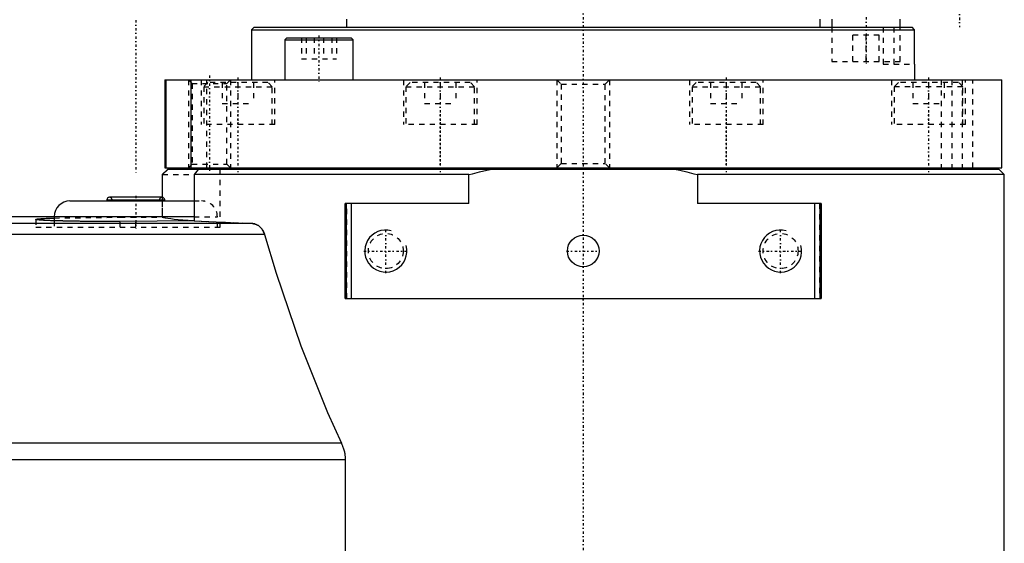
# Model space of a CAD drawing. Extents: x -216 to 565, y -1 to 791.
# Tile 3 of 12: x -107 to 80, y 99 to 198. Entities that reach past the tile are written whole.
import ezdxf

# ---------------------------------------------------------------- set-up
doc = ezdxf.new("R2010")
doc.units = 0
doc.linetypes.add('CENTER', pattern=[1.5, 0.45, -0.5, 0.05, -0.5])
doc.linetypes.add('DASHED', pattern=[2, 1, -1])
for name, color, linetype in [('AM_0', 7, 'CONTINUOUS'), ('AM_10', 7, 'CONTINUOUS'), ('AM_3', 7, 'DASHED'), ('AM_7', 7, 'CENTER')]:
    doc.layers.add(name, color=color, linetype=linetype)

msp = doc.modelspace()

# ---------------------------------------------------------------- linework, layer by layer
at = {"layer": 'AM_0', "color": 7, "linetype": 'CONTINUOUS'}
for p, q in [((-62.5, 196.5), (-63, 196)), ((-62.5, 196.5), (62.47, 196.5)), ((-45, 198), (-45, 196.5)), ((45, 196.5), (45, 198)), ((47.24, 198), (47.24, 196.5)), ((60.24, 196.5), (60.24, 198)), ((62.97, 196), (62.47, 196.5)), ((-63, 196), (-63, 186.5)), ((-63, 196), (62.97, 196)), ((62.97, 189.5), (62.97, 196)), ((-56.3, 194.5), (-56.7, 194.1)), ((-56.7, 194.1), (-56.7, 186.5)), ((-56.7, 194.1), (-43.7, 194.1)), ((-56.3, 194.5), (-44.1, 194.5)), ((-43.7, 194.1), (-44.1, 194.5)), ((-43.7, 186.5), (-43.7, 194.1)), ((63, 189.5), (62.97, 189.5)), ((63, 186.5), (63, 189.5)), ((-79.5, 186.5), (-79.5, 169.8)), ((-79.5, 186.5), (79.5, 186.5)), ((-79.21, 169.8), (-79.21, 186.5)), ((-74.57, 186.5), (-74.57, 169.8)), ((79.5, 169.8), (79.5, 186.5)), ((-79, 169.5), (-80, 168.5)), ((-80, 168.5), (-80, 164.2)), ((-79.91, 168.5), (-80, 168.5)), ((-79.91, 168.5), (-78.89, 169.5)), ((-79.91, 164.19), (-79.91, 168.5)), ((-79.5, 169.8), (79.5, 169.8)), ((79, 169.5), (-79, 169.5)), ((-73.17, 169.5), (-73.93, 168.5)), ((-73.93, 168.5), (-73.93, 159.7)), ((-21.7, 168.5), (-73.93, 168.5)), ((-69.59, 169.8), (-69.59, 169.5)), ((-69.59, 169.8), (-69.59, 169.5)), ((-61.59, 169.5), (-61.59, 169.8)), ((-31.17, 169.8), (-31.17, 169.5)), ((-31.17, 169.8), (-31.17, 169.5)), ((-23.17, 169.5), (-23.17, 169.8)), ((-21.7, 163), (-21.7, 168.5)), ((21.7, 168.5), (21.7, 163)), ((80, 168.5), (21.7, 168.5)), ((23.17, 169.8), (23.17, 169.5)), ((23.17, 169.8), (23.17, 169.5)), ((31.17, 169.5), (31.17, 169.8)), ((61.59, 169.8), (61.59, 169.5)), ((61.6, 169.8), (61.6, 169.5)), ((69.59, 169.5), (69.59, 169.8)), ((80, 168.5), (79, 169.5)), ((80, 18), (80, 168.5)), ((-97.5, 163.5), (-73.93, 163.5)), ((-90.5, 163.7), (-90.5, 163.5)), ((-90.5, 163.7), (-79.5, 163.7)), ((-80, 164.2), (-90, 164.2)), ((-79.5, 163.5), (-79.5, 163.7)), ((-21.7, 163), (-45.2, 163)), ((-45.2, 145), (-45.2, 163)), ((-45, 145), (-45, 163)), ((-44, 145), (-44, 163)), ((45.2, 163), (21.7, 163)), ((44, 145), (44, 163)), ((45, 145), (45, 163)), ((45.2, 163), (45.2, 145)), ((-73.93, 160.5), (-157.5, 160.5)), ((-62.83, 159.2), (-157.5, 159.2)), ((-100.5, 160.5), (-100.5, 159.74)), ((-73.93, 159.7), (-88, 159.58)), ((-73.93, 159.7), (-62.83, 159.2)), ((-60.55, 157.15), (-157.5, 157.15)), ((-45.2, 145), (45.2, 145)), ((-45.95, 117.54), (-157.5, 117.54)), ((-45.21, 114.38), (-157.5, 114.38)), ((-45.21, 114.38), (-45.21, 16.27))]:
    msp.add_line(p, q, dxfattribs=at)
for points in [[(-21.7, 168.5, 0), (-21.03, 168.68, 0), (-19.68, 169.03, 0), (-18.33, 169.35, 0), (-17.66, 169.5, 0)], [(17.66, 169.5, 0), (18.33, 169.35, 0), (19.68, 169.03, 0), (21.03, 168.68, 0), (21.7, 168.5, 0)], [(-104, 160, 0), (-104, 160.01, 0), (-103.97, 160.03, 0), (-103.93, 160.04, 0), (-103.9, 160.05, 0), (-103.86, 160.06, 0), (-103.77, 160.07, 0), (-103.66, 160.09, 0), (-103.53, 160.1, 0), (-103.37, 160.12, 0), (-103.2, 160.13, 0), (-103.1, 160.14, 0), (-103, 160.15, 0), (-102.78, 160.16, 0), (-102.54, 160.18, 0), (-102.28, 160.19, 0), (-102, 160.21, 0), (-101.7, 160.22, 0), (-101.55, 160.23, 0), (-101.38, 160.23, 0), (-101.05, 160.24, 0), (-100.69, 160.26, 0), (-100.51, 160.26, 0)], [(-88, 159.58, 0), (-88.12, 159.58, 0), (-88.35, 159.58, 0), (-88.58, 159.58, 0), (-88.7, 159.58, 0), (-88.81, 159.58, 0), (-89.05, 159.58, 0), (-89.28, 159.58, 0), (-89.51, 159.59, 0), (-89.74, 159.59, 0), (-89.97, 159.59, 0), (-90.09, 159.59, 0), (-90.2, 159.59, 0), (-90.43, 159.59, 0), (-90.66, 159.59, 0), (-90.89, 159.59, 0), (-91.12, 159.59, 0), (-91.35, 159.59, 0), (-91.46, 159.59, 0), (-91.58, 159.59, 0), (-91.8, 159.6, 0), (-92.03, 159.6, 0), (-92.14, 159.6, 0), (-92.25, 159.6, 0), (-92.48, 159.6, 0), (-92.7, 159.6, 0), (-92.81, 159.6, 0), (-92.92, 159.6, 0), (-93.14, 159.61, 0), (-93.36, 159.61, 0), (-93.58, 159.61, 0), (-93.8, 159.61, 0), (-94.02, 159.61, 0), (-94.12, 159.62, 0), (-94.23, 159.62, 0), (-94.44, 159.62, 0), (-94.66, 159.62, 0), (-94.87, 159.62, 0), (-95.08, 159.63, 0), (-95.28, 159.63, 0), (-95.39, 159.63, 0), (-95.49, 159.63, 0), (-95.7, 159.64, 0), (-95.9, 159.64, 0), (-96.1, 159.64, 0), (-96.3, 159.64, 0), (-96.5, 159.65, 0), (-96.6, 159.65, 0), (-96.69, 159.65, 0), (-96.89, 159.65, 0), (-97.08, 159.66, 0), (-97.27, 159.66, 0), (-97.46, 159.66, 0), (-97.65, 159.67, 0), (-97.74, 159.67, 0), (-97.83, 159.67, 0), (-98.01, 159.68, 0), (-98.2, 159.68, 0), (-98.37, 159.68, 0), (-98.55, 159.69, 0), (-98.72, 159.69, 0), (-98.81, 159.69, 0), (-98.89, 159.7, 0), (-99.06, 159.7, 0), (-99.23, 159.7, 0), (-99.31, 159.71, 0), (-99.4, 159.71, 0), (-99.56, 159.71, 0), (-99.72, 159.72, 0), (-99.8, 159.72, 0), (-99.87, 159.72, 0), (-100.03, 159.73, 0), (-100.18, 159.73, 0), (-100.33, 159.74, 0), (-100.48, 159.74, 0), (-100.62, 159.75, 0), (-100.69, 159.75, 0), (-100.76, 159.75, 0), (-100.9, 159.75, 0), (-101.04, 159.76, 0), (-101.17, 159.76, 0), (-101.3, 159.77, 0), (-101.43, 159.77, 0), (-101.49, 159.78, 0), (-101.56, 159.78, 0), (-101.68, 159.79, 0), (-101.8, 159.79, 0), (-101.91, 159.8, 0), (-102.03, 159.8, 0), (-102.14, 159.81, 0), (-102.19, 159.81, 0), (-102.25, 159.81, 0), (-102.35, 159.82, 0), (-102.45, 159.82, 0), (-102.55, 159.83, 0), (-102.64, 159.83, 0), (-102.74, 159.84, 0), (-102.78, 159.84, 0), (-102.83, 159.84, 0), (-102.91, 159.85, 0), (-102.99, 159.86, 0), (-103.07, 159.86, 0), (-103.15, 159.87, 0), (-103.22, 159.87, 0), (-103.26, 159.88, 0), (-103.29, 159.88, 0), (-103.36, 159.89, 0), (-103.42, 159.89, 0), (-103.45, 159.89, 0), (-103.48, 159.9, 0), (-103.54, 159.9, 0), (-103.6, 159.91, 0), (-103.62, 159.91, 0), (-103.65, 159.91, 0), (-103.69, 159.92, 0), (-103.74, 159.93, 0), (-103.78, 159.93, 0), (-103.81, 159.94, 0), (-103.85, 159.94, 0), (-103.86, 159.95, 0), (-103.88, 159.95, 0), (-103.9, 159.96, 0), (-103.93, 159.96, 0), (-103.95, 159.97, 0), (-103.97, 159.98, 0), (-103.98, 159.98, 0), (-103.98, 159.98, 0), (-103.99, 159.99, 0), (-104, 159.99, 0), (-104, 160, 0), (-104, 160, 0)], [(-62.83, 159.2, 0), (-62.76, 159.2, 0), (-62.61, 159.18, 0), (-62.46, 159.15, 0), (-62.39, 159.14, 0), (-62.31, 159.11, 0), (-62.16, 159.06, 0), (-62.01, 158.99, 0), (-61.86, 158.92, 0), (-61.72, 158.82, 0), (-61.58, 158.72, 0), (-61.51, 158.67, 0), (-61.44, 158.61, 0), (-61.31, 158.48, 0), (-61.18, 158.34, 0), (-61.07, 158.2, 0), (-61, 158.11, 0), (-60.98, 158.08, 0), (-60.96, 158.05, 0), (-60.95, 158.04, 0), (-60.95, 158.03, 0), (-60.93, 158, 0), (-60.91, 157.97, 0), (-60.89, 157.94, 0), (-60.87, 157.91, 0), (-60.86, 157.88, 0), (-60.85, 157.87, 0), (-60.84, 157.85, 0), (-60.82, 157.82, 0), (-60.81, 157.79, 0), (-60.8, 157.77, 0), (-60.79, 157.76, 0), (-60.77, 157.73, 0), (-60.76, 157.69, 0), (-60.75, 157.68, 0), (-60.74, 157.66, 0), (-60.73, 157.63, 0), (-60.71, 157.59, 0), (-60.7, 157.56, 0), (-60.68, 157.53, 0), (-60.67, 157.49, 0), (-60.66, 157.48, 0), (-60.65, 157.46, 0), (-60.64, 157.42, 0), (-60.63, 157.39, 0), (-60.61, 157.35, 0), (-60.6, 157.32, 0), (-60.59, 157.28, 0), (-60.58, 157.26, 0), (-60.58, 157.24, 0), (-60.57, 157.21, 0), (-60.55, 157.17, 0), (-60.55, 157.15, 0)], [(-60.55, 157.15, 0), (-58.35, 149.82, 0), (-53.66, 135.99, 0), (-48.6, 123.37, 0), (-45.95, 117.54, 0)], [(-45.95, 117.54, 0), (-45.91, 117.46, 0), (-45.84, 117.29, 0), (-45.77, 117.13, 0), (-45.73, 117.04, 0), (-45.7, 116.96, 0), (-45.64, 116.79, 0), (-45.58, 116.61, 0), (-45.52, 116.44, 0), (-45.47, 116.27, 0), (-45.43, 116.09, 0), (-45.4, 116, 0), (-45.38, 115.92, 0), (-45.35, 115.74, 0), (-45.31, 115.56, 0), (-45.28, 115.38, 0), (-45.26, 115.2, 0), (-45.24, 115.02, 0), (-45.23, 114.93, 0), (-45.23, 114.83, 0), (-45.22, 114.65, 0), (-45.21, 114.47, 0), (-45.21, 114.38, 0)]]:
    msp.add_polyline3d(points, dxfattribs=at)
msp.add_circle((0, 154), 3, dxfattribs=at)
for centre, radius, start, end in [((-97.5, 160.5), 3, 90, 180), ((-90, 163.7), 0.5, 90, 180), ((-80, 163.7), 0.5, 0, 90)]:
    msp.add_arc(centre, radius, start, end, dxfattribs=at)
at = {"layer": 'AM_10', "color": 7, "linetype": 'CONTINUOUS'}
for centre in [(-37.5, 154), (37.5, 154)]:
    msp.add_arc(centre, 4, 75, 15, dxfattribs=at)
at = {"layer": 'AM_3', "color": 6, "linetype": 'DASHED'}
for p, q in [((47.24, 196.5), (47.24, 190)), ((57, 196.5), (57, 189.5)), ((59, 196.5), (59, 189.5)), ((60.24, 190), (60.24, 196.5)), ((51.24, 190), (51.24, 195)), ((56.24, 195), (51.24, 195)), ((53.74, 190), (53.74, 195)), ((56.24, 190), (56.24, 195)), ((-53.55, 194.5), (-53.55, 190.5)), ((-52.65, 194.5), (-52.65, 190.5)), ((-51.1, 194.5), (-51.1, 190.5)), ((-49.31, 194.5), (-49.31, 190.5)), ((-47.76, 194.5), (-47.76, 190.5)), ((-46.86, 194.5), (-46.86, 190.5)), ((-53.55, 190.5), (-46.86, 190.5)), ((47.24, 190), (60.24, 190)), ((57, 189.5), (62.97, 189.5)), ((-75, 186.5), (-74.32, 185.82)), ((-75, 186.5), (-75, 169.8)), ((-74.32, 185.82), (-74.32, 170.48)), ((-74.32, 185.82), (-67.68, 185.82)), ((-72.6, 186.5), (-72.6, 178)), ((-72.6, 186.5), (-72.6, 178)), ((-71.3, 186), (-72.1, 185.2)), ((-71.3, 186), (-72.1, 185.2)), ((-72.1, 185.2), (-72.1, 178)), ((-72.1, 185.2), (-72.1, 178)), ((-72.1, 185.2), (-59.1, 185.2)), ((-71.5, 169.8), (-71.5, 186.5)), ((-59.9, 186), (-71.3, 186)), ((-68.57, 186), (-68.57, 182)), ((-68.57, 186), (-68.57, 182)), ((-67.68, 185.82), (-67, 186.5)), ((-67.68, 170.48), (-67.68, 185.82)), ((-67, 186.5), (-67, 169.8)), ((-65.6, 186), (-65.6, 182)), ((-65.6, 186), (-65.6, 182)), ((-62.63, 186), (-62.63, 182)), ((-62.63, 186), (-62.63, 182)), ((-59.1, 185.2), (-59.9, 186)), ((-59.1, 185.2), (-59.9, 186)), ((-59.1, 178), (-59.1, 185.2)), ((-59.1, 178), (-59.1, 185.2)), ((-58.6, 178), (-58.6, 186.5)), ((-58.6, 178), (-58.6, 186.5)), ((-34.17, 186.5), (-34.17, 178)), ((-34.17, 186.5), (-34.17, 178)), ((-32.87, 186), (-33.67, 185.2)), ((-32.87, 186), (-33.67, 185.2)), ((-33.67, 185.2), (-33.67, 178)), ((-33.67, 185.2), (-33.67, 178)), ((-33.67, 185.2), (-20.67, 185.2)), ((-21.47, 186), (-32.87, 186)), ((-30.14, 186), (-30.14, 182)), ((-30.14, 186), (-30.14, 182)), ((-27.17, 186), (-27.17, 182)), ((-27.17, 186), (-27.17, 182)), ((-24.2, 186), (-24.2, 182)), ((-24.2, 186), (-24.2, 182)), ((-20.67, 185.2), (-21.47, 186)), ((-20.67, 185.2), (-21.47, 186)), ((-20.67, 178), (-20.67, 185.2)), ((-20.67, 178), (-20.67, 185.2)), ((-20.17, 178), (-20.17, 186.5)), ((-20.17, 178), (-20.17, 186.5)), ((-5, 186.5), (-4.19, 185.69)), ((-5, 186.5), (-5, 169.8)), ((-4.19, 185.69), (-4.19, 170.61)), ((-4.19, 185.69), (4.19, 185.69)), ((4.19, 185.69), (5, 186.5)), ((4.19, 170.61), (4.19, 185.69)), ((5, 186.5), (5, 169.8)), ((20.17, 186.5), (20.17, 178)), ((20.17, 186.5), (20.17, 178)), ((21.47, 186), (20.67, 185.2)), ((21.47, 186), (20.67, 185.2)), ((20.67, 185.2), (20.67, 178)), ((20.67, 185.2), (20.67, 178)), ((20.67, 185.2), (33.67, 185.2)), ((32.87, 186), (21.47, 186)), ((24.2, 186), (24.2, 182)), ((24.2, 186), (24.2, 182)), ((27.17, 186), (27.17, 182)), ((27.17, 186), (27.17, 182)), ((30.14, 186), (30.14, 182)), ((30.14, 186), (30.14, 182)), ((33.67, 185.2), (32.87, 186)), ((33.67, 185.2), (32.87, 186)), ((33.67, 178), (33.67, 185.2)), ((33.67, 178), (33.67, 185.2)), ((34.17, 178), (34.17, 186.5)), ((34.17, 178), (34.17, 186.5)), ((58.6, 186.5), (58.6, 178)), ((58.6, 186.5), (58.6, 178)), ((59.9, 186), (59.1, 185.2)), ((59.9, 186), (59.1, 185.2)), ((59.1, 185.2), (59.1, 178)), ((59.1, 185.2), (59.1, 178)), ((72.1, 185.2), (59.1, 185.2)), ((71.3, 186), (59.9, 186)), ((62.63, 186), (62.63, 182)), ((62.63, 186), (62.63, 182)), ((65.6, 186), (65.6, 182)), ((65.6, 186), (65.6, 182)), ((68, 186.5), (68, 169.8)), ((68.57, 186), (68.57, 182)), ((68.57, 186), (68.57, 182)), ((70, 186.5), (70, 169.8)), ((72.1, 185.2), (71.3, 186)), ((72.1, 185.2), (71.3, 186)), ((72, 186.5), (72, 169.8)), ((72.1, 178), (72.1, 185.2)), ((72.1, 178), (72.1, 185.2)), ((72.6, 178), (72.6, 186.5)), ((72.6, 178), (72.6, 186.5)), ((74, 169.8), (74, 186.5)), ((-68.57, 182), (-62.63, 182)), ((-30.14, 182), (-24.2, 182)), ((24.2, 182), (30.14, 182)), ((62.63, 182), (68.57, 182)), ((-58.6, 178), (-72.6, 178)), ((-20.17, 178), (-34.17, 178)), ((34.17, 178), (20.17, 178)), ((72.6, 178), (58.6, 178)), ((-74.32, 170.48), (-75, 169.8)), ((-74.32, 170.48), (-67.68, 170.48)), ((-67, 169.8), (-67.68, 170.48)), ((-4.19, 170.61), (-5, 169.8)), ((-4.19, 170.61), (4.19, 170.61)), ((5, 169.8), (4.19, 170.61)), ((-79.91, 168.5), (-73.93, 168.5)), ((-69, 158.5), (-69, 169.5)), ((-61.59, 169.5), (-61.59, 169.8)), ((-23.17, 169.5), (-23.17, 169.8)), ((31.17, 169.5), (31.17, 169.8)), ((69.59, 169.5), (69.59, 169.8)), ((-89.5, 163.7), (-89.5, 163.5)), ((-80.5, 163.5), (-80.5, 163.7)), ((-80, 164.2), (-80, 160.5)), ((-79.91, 160.4), (-79.91, 164.19)), ((-73.93, 163.5), (-72.5, 163.5)), ((-44.9, 145), (-44.9, 163)), ((44.9, 163), (44.9, 145)), ((-104, 160), (-104, 158.5)), ((-100.51, 160.26), (-88, 160.42)), ((-100.5, 159.74), (-100.5, 158.5)), ((-88, 160.42), (-79.91, 160.4)), ((-88, 158.5), (-88, 160.42)), ((-85, 158.5), (-85, 160.42)), ((-73.93, 160.5), (-69.5, 160.5)), ((-69.5, 158.5), (-69.5, 160.5)), ((-104, 158.5), (-69, 158.5))]:
    msp.add_line(p, q, dxfattribs=at)
for points in [[(-80, 160.5, 0), (-80, 160.48, 0), (-79.98, 160.45, 0), (-79.94, 160.42, 0), (-79.91, 160.4, 0)], [(-62.83, 159.2, 0), (-63.74, 159.23, 0), (-65.49, 159.3, 0), (-67.15, 159.36, 0), (-67.94, 159.39, 0), (-68.71, 159.43, 0), (-70.18, 159.49, 0), (-71.56, 159.56, 0), (-72.84, 159.63, 0), (-74.01, 159.7, 0), (-75.09, 159.78, 0), (-75.59, 159.81, 0), (-76.06, 159.85, 0), (-76.93, 159.92, 0), (-77.69, 160, 0), (-78.34, 160.08, 0), (-78.89, 160.15, 0), (-79.33, 160.23, 0), (-79.51, 160.27, 0), (-79.66, 160.31, 0), (-79.88, 160.38, 0), (-79.99, 160.46, 0), (-80, 160.5, 0)], [(-60.55, 157.15, 0), (-60.55, 157.17, 0), (-60.57, 157.21, 0), (-60.58, 157.24, 0), (-60.58, 157.26, 0), (-60.59, 157.28, 0), (-60.6, 157.32, 0), (-60.61, 157.35, 0), (-60.63, 157.39, 0), (-60.64, 157.42, 0), (-60.65, 157.46, 0), (-60.66, 157.48, 0), (-60.67, 157.49, 0), (-60.68, 157.53, 0), (-60.7, 157.56, 0), (-60.71, 157.59, 0), (-60.73, 157.63, 0), (-60.74, 157.66, 0), (-60.75, 157.68, 0), (-60.76, 157.69, 0), (-60.77, 157.73, 0), (-60.79, 157.76, 0), (-60.8, 157.77, 0), (-60.81, 157.79, 0), (-60.82, 157.82, 0), (-60.84, 157.85, 0), (-60.85, 157.87, 0), (-60.86, 157.88, 0), (-60.87, 157.91, 0), (-60.89, 157.94, 0), (-60.91, 157.97, 0), (-60.93, 158, 0), (-60.95, 158.03, 0), (-60.95, 158.04, 0), (-60.96, 158.05, 0), (-60.98, 158.08, 0), (-61, 158.11, 0), (-61.07, 158.2, 0), (-61.18, 158.34, 0), (-61.31, 158.48, 0), (-61.44, 158.61, 0), (-61.51, 158.67, 0), (-61.58, 158.72, 0), (-61.72, 158.82, 0), (-61.86, 158.92, 0), (-62.01, 158.99, 0), (-62.16, 159.06, 0), (-62.31, 159.11, 0), (-62.39, 159.14, 0), (-62.46, 159.15, 0), (-62.61, 159.18, 0), (-62.76, 159.2, 0), (-62.83, 159.2, 0)]]:
    msp.add_polyline3d(points, dxfattribs=at)
for centre in [(-37.5, 154), (37.5, 154)]:
    msp.add_circle(centre, 3.32, dxfattribs=at)
for centre, radius, start, end in [((-90, 163.7), 0.5, 0, 90), ((-80, 163.7), 0.5, 90, 180), ((-72.5, 160.5), 3, 0, 90)]:
    msp.add_arc(centre, radius, start, end, dxfattribs=at)
at = {"layer": 'AM_7', "color": 4, "linetype": 'CENTER'}
for p, q in [((71.5, 229.31), (71.5, 196.51)), ((0, 201.51), (0, 7.27)), ((53.74, 198.4), (53.74, 189.6)), ((-85, 197.84), (-85, 168.47)), ((-50.2, 194.9), (-50.2, 186.1)), ((-71, 187.34), (-71, 168.97)), ((-65.6, 186.93), (-65.6, 177.57)), ((-65.6, 186.93), (-65.6, 177.57)), ((-27.17, 186.93), (-27.17, 169)), ((-27.17, 186.93), (-27.17, 177.57)), ((27.17, 186.93), (27.17, 169)), ((27.17, 186.93), (27.17, 177.57)), ((65.6, 186.93), (65.6, 177.57)), ((65.6, 186.93), (65.6, 177.57)), ((-65.59, 180), (-65.59, 169)), ((-65.59, 180), (-65.59, 169)), ((-27.17, 180), (-27.17, 169)), ((27.17, 180), (27.17, 169)), ((65.59, 180), (65.59, 169)), ((65.59, 180), (65.59, 169)), ((-85, 164.49), (-85, 158.22)), ((-37.5, 149.8), (-37.5, 158.2)), ((37.5, 149.8), (37.5, 158.2)), ((-41.7, 154), (-33.3, 154)), ((-3.15, 154), (3.15, 154)), ((33.3, 154), (41.7, 154))]:
    msp.add_line(p, q, dxfattribs=at)

doc.saveas('drawing.dxf')
